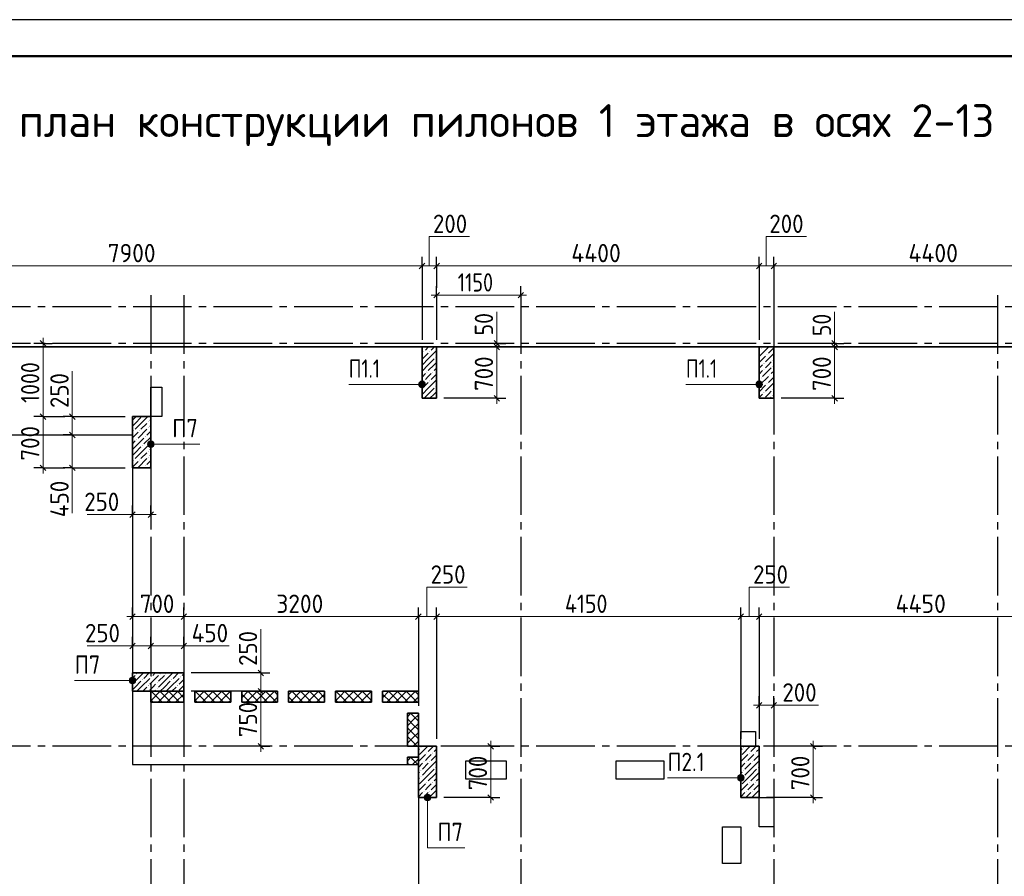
# Model space of a CAD drawing. Header units: millimetres. Extents: x 0 to 42000, y 0 to 29700.
# Tile 4 of 8: x 6911 to 20345, y 18007 to 29700. Entities that reach past the tile are written whole.
import ezdxf

# ---------------------------------------------------------------- set-up
doc = ezdxf.new("R2010")
doc.units = ezdxf.units.MM
doc.linetypes.add('______2', pattern=[270, 200, -70])
doc.linetypes.add('______5', pattern=[1100, 800, -100, 100, -100])
for name, color, linetype, lineweight in [('Standard', 7, 'Continuous', 25), ('ЖБ Перекрытие верхний уровень', 7, 'Continuous', 18), ('Общий01', 7, 'Continuous', 13), ('Оси', 7, '______5', 13), ('Примечания', 7, 'Continuous', 13), ('Размерная линия_ общее', 7, 'Continuous', 13), ('Текст_ общее', 7, 'Continuous', 25)]:
    doc.layers.add(name, color=color, linetype=linetype, lineweight=lineweight)
doc.layers.add('ЖБ Пилон', color=7, linetype='______2', lineweight=13, true_color=0xa0a0a0)
doc.layers.add('Утеплитель перекрытие', color=7, linetype='Continuous', true_color=0xa0a0a0)
doc.styles.add('ISOCPEUR', font='txt')

msp = doc.modelspace()

# ---------------------------------------------------------------- hatches: boundary and pattern name
at = {"layer": 'ЖБ Пилон', "linetype": 'Continuous', "lineweight": 18, "transparency": 33554687}
for points in [[(12421, 25169), (12426, 25174), (12431, 25169), (12426, 25164)], [(12501, 25169), (12506, 25174), (12511, 25169), (12506, 25164)], [(17021, 25209), (17026, 25214), (17031, 25209), (17026, 25204)], [(17101, 25129), (17106, 25134), (17111, 25129), (17106, 25124)], [(12581, 25089), (12586, 25094), (12591, 25089), (12586, 25084)], [(17061, 25009), (17066, 25014), (17071, 25009), (17066, 25004)], [(17181, 25049), (17186, 25054), (17191, 25049), (17186, 25044)], [(12461, 24889), (12466, 24894), (12471, 24889), (12466, 24884)], [(12541, 24889), (12546, 24894), (12551, 24889), (12546, 24884)], [(17061, 24929), (17066, 24934), (17071, 24929), (17066, 24924)], [(17141, 24849), (17146, 24854), (17151, 24849), (17146, 24844)], [(17181, 24969), (17186, 24974), (17191, 24969), (17186, 24964)], [(12421, 24769), (12426, 24774), (12431, 24769), (12426, 24764)], [(12501, 24769), (12506, 24774), (12511, 24769), (12506, 24764)], [(17021, 24809), (17026, 24814), (17031, 24809), (17026, 24804)], [(17101, 24729), (17106, 24734), (17111, 24729), (17106, 24724)], [(12581, 24689), (12586, 24694), (12591, 24689), (12586, 24684)], [(17061, 24609), (17066, 24614), (17071, 24609), (17066, 24604)], [(17181, 24649), (17186, 24654), (17191, 24649), (17186, 24644)], [(17064, 24532), (17066, 24534), (17068, 24532)], [(17181, 24569), (17186, 24574), (17191, 24569), (17186, 24564)], [(8661, 24209), (8666, 24214), (8671, 24209), (8666, 24204)], [(8461, 24089), (8466, 24094), (8471, 24089), (8466, 24084)], [(8541, 24089), (8546, 24094), (8551, 24089), (8546, 24084)], [(8661, 24129), (8666, 24134), (8671, 24129), (8666, 24124)], [(8501, 23969), (8506, 23974), (8511, 23969), (8506, 23964)], [(8621, 24009), (8626, 24014), (8631, 24009), (8626, 24004)], [(8581, 23889), (8586, 23894), (8591, 23889), (8586, 23884)], [(8661, 23809), (8666, 23814), (8671, 23809), (8666, 23804)], [(8461, 23689), (8466, 23694), (8471, 23689), (8466, 23684)], [(8541, 23689), (8546, 23694), (8551, 23689), (8546, 23684)], [(8661, 23729), (8666, 23734), (8671, 23729), (8666, 23724)], [(8621, 23609), (8626, 23614), (8631, 23609), (8626, 23604)], [(8501, 20769), (8506, 20774), (8511, 20769), (8506, 20764)], [(8581, 20689), (8586, 20694), (8591, 20689), (8586, 20684)], [(8701, 20729), (8706, 20734), (8711, 20729), (8706, 20724)], [(8821, 20769), (8826, 20774), (8831, 20769), (8826, 20764)], [(8901, 20769), (8906, 20774), (8911, 20769), (8906, 20764)], [(8981, 20689), (8986, 20694), (8991, 20689), (8986, 20684)], [(9101, 20729), (9106, 20734), (9111, 20729), (9106, 20724)], [(8661, 20609), (8666, 20614), (8671, 20609), (8666, 20604)], [(8781, 20649), (8786, 20654), (8791, 20649), (8786, 20644)], [(8781, 20569), (8786, 20574), (8791, 20569), (8786, 20564)], [(9061, 20609), (9066, 20614), (9071, 20609), (9066, 20604)], [(8664, 20532), (8666, 20534), (8668, 20532)], [(9064, 20532), (9066, 20534), (9068, 20532)], [(12381, 19769), (12386, 19774), (12391, 19769), (12386, 19764)], [(16781, 19769), (16786, 19774), (16791, 19769), (16786, 19764)], [(12350, 19650), (12351, 19649), (12350, 19647)], [(12461, 19689), (12466, 19694), (12471, 19689), (12466, 19684)], [(12541, 19689), (12546, 19694), (12551, 19689), (12546, 19684)], [(16750, 19650), (16751, 19649), (16750, 19647)], [(16861, 19689), (16866, 19694), (16871, 19689), (16866, 19684)], [(16941, 19689), (16946, 19694), (16951, 19689), (16946, 19684)], [(12421, 19569), (12426, 19574), (12431, 19569), (12426, 19564)], [(12501, 19569), (12506, 19574), (12511, 19569), (12506, 19564)], [(12581, 19489), (12586, 19494), (12591, 19489), (12586, 19484)], [(16821, 19569), (16826, 19574), (16831, 19569), (16826, 19564)], [(16901, 19569), (16906, 19574), (16911, 19569), (16906, 19564)], [(16981, 19489), (16986, 19494), (16991, 19489), (16986, 19484)], [(12381, 19449), (12386, 19454), (12391, 19449), (12386, 19444)], [(12381, 19369), (12386, 19374), (12391, 19369), (12386, 19364)], [(16781, 19449), (16786, 19454), (16791, 19449), (16786, 19444)], [(16781, 19369), (16786, 19374), (16791, 19369), (16786, 19364)], [(12350, 19250), (12351, 19249), (12350, 19247)], [(12461, 19289), (12466, 19294), (12471, 19289), (12466, 19284)], [(12541, 19289), (12546, 19294), (12551, 19289), (12546, 19284)], [(16750, 19250), (16751, 19249), (16750, 19247)], [(16861, 19289), (16866, 19294), (16871, 19289), (16866, 19284)], [(16941, 19289), (16946, 19294), (16951, 19289), (16946, 19284)], [(12421, 19169), (12426, 19174), (12431, 19169), (12426, 19164)], [(12501, 19169), (12506, 19174), (12511, 19169), (12506, 19164)], [(12581, 19089), (12586, 19094), (12591, 19089), (12586, 19084)], [(16821, 19169), (16826, 19174), (16831, 19169), (16826, 19164)], [(16901, 19169), (16906, 19174), (16911, 19169), (16906, 19164)], [(16981, 19089), (16986, 19094), (16991, 19089), (16986, 19084)]]:
    msp.add_hatch(color=7, dxfattribs=at).paths.add_polyline_path(points, flags=16)
at = {"layer": 'Общий01', "linetype": 'Continuous', "lineweight": 13, "transparency": 33554687}
for points in [[(12361, 24699), (12361, 24744), (12355, 24722)], [(12361, 24744), (12377, 24683), (12377, 24760)], [(12361, 24744), (12361, 24699), (12377, 24683)], [(12377, 24760), (12400, 24677), (12400, 24767)], [(12377, 24760), (12377, 24683), (12400, 24677)], [(12400, 24767), (12400, 24677), (12422, 24683)], [(12400, 24767), (12422, 24683), (12422, 24760)], [(12422, 24760), (12422, 24683), (12439, 24699)], [(12422, 24760), (12439, 24699), (12439, 24744)], [(12439, 24744), (12439, 24699), (12445, 24722)], [(16961, 24699), (16961, 24744), (16955, 24722)], [(16961, 24744), (16977, 24683), (16977, 24760)], [(16961, 24744), (16961, 24699), (16977, 24683)], [(16977, 24760), (17000, 24677), (17000, 24767)], [(16977, 24760), (16977, 24683), (17000, 24677)], [(17000, 24767), (17000, 24677), (17022, 24683)], [(17000, 24767), (17022, 24683), (17022, 24760)], [(17022, 24760), (17022, 24683), (17039, 24699)], [(17022, 24760), (17039, 24699), (17039, 24744)], [(17039, 24744), (17039, 24699), (17045, 24722)], [(8661, 23885), (8661, 23930), (8655, 23907)], [(8677, 23868), (8677, 23946), (8661, 23930)], [(8677, 23868), (8661, 23930), (8661, 23885)], [(8700, 23862), (8700, 23952), (8677, 23946)], [(8700, 23862), (8677, 23946), (8677, 23868)], [(8722, 23868), (8722, 23946), (8700, 23952)], [(8722, 23868), (8700, 23952), (8700, 23862)], [(8739, 23885), (8739, 23930), (8722, 23946)], [(8739, 23885), (8722, 23946), (8722, 23868)], [(8739, 23930), (8739, 23885), (8745, 23907)], [(8411, 20657), (8411, 20702), (8405, 20679)], [(8411, 20702), (8427, 20640), (8427, 20718)], [(8411, 20702), (8411, 20657), (8427, 20640)], [(8427, 20718), (8450, 20634), (8450, 20724)], [(8427, 20718), (8427, 20640), (8450, 20634)], [(8450, 20724), (8450, 20634), (8472, 20640)], [(8450, 20724), (8472, 20640), (8472, 20718)], [(8472, 20718), (8472, 20640), (8489, 20657)], [(8472, 20718), (8489, 20657), (8489, 20702)], [(8489, 20702), (8489, 20657), (8495, 20679)], [(16711, 19329), (16711, 19374), (16705, 19352)], [(16711, 19374), (16727, 19313), (16727, 19390)], [(16711, 19374), (16711, 19329), (16727, 19313)], [(16727, 19390), (16750, 19307), (16750, 19397)], [(16727, 19390), (16727, 19313), (16750, 19307)], [(16750, 19397), (16750, 19307), (16772, 19313)], [(16750, 19397), (16772, 19313), (16772, 19390)], [(16772, 19390), (16772, 19313), (16789, 19329)], [(16772, 19390), (16789, 19329), (16789, 19374)], [(16789, 19374), (16789, 19329), (16795, 19352)], [(12430, 19082), (12520, 19082), (12514, 19104)], [(12430, 19082), (12514, 19104), (12436, 19104)], [(12436, 19059), (12520, 19082), (12430, 19082)], [(12436, 19104), (12514, 19104), (12497, 19120)], [(12436, 19104), (12497, 19120), (12452, 19120)], [(12436, 19059), (12514, 19059), (12520, 19082)], [(12452, 19120), (12497, 19120), (12475, 19127)], [(12452, 19043), (12514, 19059), (12436, 19059)], [(12452, 19043), (12497, 19043), (12514, 19059)], [(12497, 19043), (12452, 19043), (12475, 19037)]]:
    msp.add_hatch(color=7, dxfattribs=at).paths.add_polyline_path(points)

# ---------------------------------------------------------------- linework, layer by layer
at = {"layer": 'Standard', "color": 7, "linetype": 'Continuous', "lineweight": 18, "transparency": 33554687}
for p, q in [((4250, 25232), (41050, 25232)), ((4250, 25232), (41050, 25232)), ((8700, 24682), (8700, 24282)), ((8850, 24682), (8700, 24682)), ((8700, 24682), (8700, 24282)), ((8850, 24682), (8700, 24682)), ((8850, 24282), (8850, 24682)), ((8850, 24282), (8850, 24682)), ((8700, 24282), (8850, 24282)), ((8700, 24282), (8850, 24282)), ((8450, 24032), (4250, 24032)), ((8450, 24032), (4250, 24032)), ((8450, 19532), (8450, 24032)), ((8450, 19532), (8450, 24032)), ((8700, 20532), (8700, 20382)), ((9150, 20532), (8700, 20532)), ((9150, 20382), (9150, 20532)), ((9300, 20532), (9300, 20382)), ((9790, 20532), (9300, 20532)), ((9790, 20382), (9790, 20532)), ((9940, 20532), (9940, 20382)), ((10430, 20532), (9940, 20532)), ((10430, 20382), (10430, 20532)), ((10580, 20532), (10580, 20382)), ((11070, 20532), (10580, 20532)), ((11070, 20382), (11070, 20532)), ((11220, 20532), (11220, 20382)), ((11710, 20532), (11220, 20532)), ((11710, 20382), (11710, 20532)), ((11860, 20532), (11860, 20382)), ((12350, 20532), (11860, 20532)), ((12350, 20382), (12350, 20532)), ((8700, 20382), (9150, 20382)), ((9300, 20382), (9790, 20382)), ((9940, 20382), (10430, 20382)), ((10580, 20382), (11070, 20382)), ((11220, 20382), (11710, 20382)), ((11860, 20382), (12350, 20382)), ((12200, 20232), (12200, 19782)), ((12350, 20232), (12200, 20232)), ((12350, 19782), (12350, 20232)), ((16750, 19982), (16750, 19782)), ((16950, 19982), (16750, 19982)), ((16750, 19982), (16750, 19782)), ((16950, 19982), (16750, 19982)), ((16950, 19782), (16950, 19982)), ((16950, 19782), (16950, 19982)), ((12200, 19782), (12350, 19782)), ((16750, 19782), (16950, 19782)), ((16750, 19782), (16950, 19782)), ((12200, 19632), (12200, 19532)), ((12350, 19632), (12200, 19632)), ((12350, 13382), (12350, 19632)), ((12200, 19532), (8450, 19532)), ((12350, 19532), (8450, 19532)), ((12350, 13382), (12350, 19532)), ((13000, 19582), (13000, 19332)), ((13550, 19582), (13000, 19582)), ((13000, 19582), (13000, 19332)), ((13550, 19582), (13000, 19582)), ((13550, 19332), (13550, 19582)), ((13550, 19332), (13550, 19582)), ((15050, 19582), (15050, 19332)), ((15700, 19582), (15050, 19582)), ((15050, 19582), (15050, 19332)), ((15700, 19582), (15050, 19582)), ((15700, 19332), (15700, 19582)), ((15700, 19332), (15700, 19582)), ((13000, 19332), (13550, 19332)), ((13000, 19332), (13550, 19332)), ((15050, 19332), (15700, 19332)), ((15050, 19332), (15700, 19332)), ((17000, 19082), (17000, 18682)), ((17200, 19082), (17000, 19082)), ((17000, 19082), (17000, 18682)), ((17200, 19082), (17000, 19082)), ((17200, 18682), (17200, 19082)), ((17200, 18682), (17200, 19082)), ((16500, 18682), (16500, 18182)), ((16750, 18682), (16500, 18682)), ((16500, 18682), (16500, 18182)), ((16750, 18682), (16500, 18682)), ((16750, 18182), (16750, 18682)), ((16750, 18182), (16750, 18682)), ((17000, 18682), (17200, 18682)), ((17000, 18682), (17200, 18682)), ((16500, 18182), (16750, 18182)), ((16500, 18182), (16750, 18182))]:
    msp.add_line(p, q, dxfattribs=at)
at = {"layer": 'Standard', "color": 7, "linetype": 'Continuous', "lineweight": 25, "transparency": 33554687}
msp.add_lwpolyline([(0, 0), (42000, 0), (42000, 29700), (0, 29700), (0, 0)], close=True, dxfattribs=at)
at = {"layer": 'Standard', "color": 7, "linetype": 'Continuous', "lineweight": 50, "transparency": 33554687}
msp.add_lwpolyline([(2000, 29200), (41500, 29200), (41500, 500), (2000, 500), (2000, 29200)], close=True, dxfattribs=at)
at = {"layer": 'Standard', "color": 7, "linetype": 'Continuous', "lineweight": 18, "transparency": 33554687}
msp.add_lwpolyline([(41500, 29200), (2000, 29200), (2000, 6000), (41500, 6000), (41500, 29200)], dxfattribs=at)
at = {"layer": 'Standard', "color": 7, "linetype": 'Continuous', "lineweight": 13, "transparency": 33554687}
msp.add_lwpolyline([(4250, 13382), (41050, 13382), (41050, 25232), (4250, 25232), (4250, 13382)], dxfattribs=at)
at = {"layer": 'Standard', "color": 7, "linetype": 'Continuous', "lineweight": 35, "transparency": 33554687}
msp.add_lwpolyline([(4250, 13382), (41050, 13382), (41050, 25232), (4250, 25232), (4250, 13382)], dxfattribs=at)
at = {"layer": 'ЖБ Перекрытие верхний уровень', "color": 253, "linetype": 'Continuous', "lineweight": -3, "true_color": 0xa0a0a0, "transparency": 33554687}
for p, q in [((41050, 25232), (4250, 25232)), ((8700, 24682), (8850, 24682)), ((8700, 24282), (8700, 24682)), ((8850, 24682), (8850, 24282)), ((8850, 24282), (8700, 24282)), ((4250, 24032), (8450, 24032)), ((8450, 24032), (8450, 19532)), ((8700, 20382), (8700, 20532)), ((8700, 20532), (9150, 20532)), ((9150, 20532), (9150, 20382)), ((9300, 20532), (9790, 20532)), ((9300, 20382), (9300, 20532)), ((9790, 20532), (9790, 20382)), ((9940, 20382), (9940, 20532)), ((9940, 20532), (10430, 20532)), ((10430, 20532), (10430, 20382)), ((10580, 20532), (11070, 20532)), ((10580, 20382), (10580, 20532)), ((11070, 20532), (11070, 20382)), ((11220, 20382), (11220, 20532)), ((11220, 20532), (11710, 20532)), ((11710, 20532), (11710, 20382)), ((11860, 20532), (12350, 20532)), ((11860, 20382), (11860, 20532)), ((12350, 20532), (12350, 20382)), ((9150, 20382), (8700, 20382)), ((9790, 20382), (9300, 20382)), ((10430, 20382), (9940, 20382)), ((11070, 20382), (10580, 20382)), ((11710, 20382), (11220, 20382)), ((12350, 20382), (11860, 20382)), ((12200, 19782), (12200, 20232)), ((12200, 20232), (12350, 20232)), ((12350, 20232), (12350, 19782)), ((16750, 19782), (16750, 19982)), ((16750, 19982), (16950, 19982)), ((16950, 19982), (16950, 19782)), ((12350, 19782), (12200, 19782)), ((16950, 19782), (16750, 19782)), ((12200, 19532), (12200, 19632)), ((12200, 19632), (12350, 19632)), ((12350, 19632), (12350, 19532)), ((8450, 19532), (12200, 19532)), ((12350, 19532), (12350, 13382)), ((13000, 19582), (13550, 19582)), ((13000, 19332), (13000, 19582)), ((13550, 19582), (13550, 19332)), ((15050, 19582), (15700, 19582)), ((15050, 19332), (15050, 19582)), ((15700, 19582), (15700, 19332)), ((13550, 19332), (13000, 19332)), ((15700, 19332), (15050, 19332)), ((17000, 19082), (17200, 19082)), ((17000, 18682), (17000, 19082)), ((17200, 19082), (17200, 18682)), ((16500, 18182), (16500, 18682)), ((16500, 18682), (16750, 18682)), ((16750, 18682), (16750, 18182)), ((17200, 18682), (17000, 18682)), ((16750, 18182), (16500, 18182))]:
    msp.add_line(p, q, dxfattribs=at)
at = {"layer": 'ЖБ Пилон', "color": 7, "linetype": 'Continuous', "lineweight": 35, "transparency": 33554687}
for p, q in [((12600, 25232), (12400, 25232)), ((12400, 25232), (12400, 24532)), ((12600, 24532), (12600, 25232)), ((17200, 25232), (17000, 25232)), ((17000, 25232), (17000, 24532)), ((17200, 24532), (17200, 25232)), ((12400, 24532), (12600, 24532)), ((17000, 24532), (17200, 24532)), ((8700, 24282), (8450, 24282)), ((8450, 24282), (8450, 23582)), ((8700, 23582), (8700, 24282)), ((8450, 23582), (8700, 23582)), ((8450, 20782), (8450, 20532)), ((9150, 20782), (8450, 20782)), ((9150, 20532), (9150, 20782)), ((8450, 20532), (9150, 20532)), ((12600, 19782), (12350, 19782)), ((12350, 19782), (12350, 19082)), ((12600, 19082), (12600, 19782)), ((17000, 19782), (16750, 19782)), ((16750, 19782), (16750, 19082)), ((17000, 19082), (17000, 19782)), ((12350, 19082), (12600, 19082)), ((16750, 19082), (17000, 19082))]:
    msp.add_line(p, q, dxfattribs=at)
at = {"layer": 'ЖБ Пилон', "color": 251, "linetype": 'Continuous', "lineweight": 18, "true_color": 0x494949, "transparency": 33554687}
for p, q in [((12409, 25232), (12400, 25222)), ((12406, 25149), (12400, 25142)), ((12486, 25149), (12406, 25069)), ((12446, 25189), (12486, 25229)), ((12486, 25229), (12489, 25232)), ((12486, 25069), (12600, 25182)), ((12569, 25232), (12526, 25189)), ((17000, 25182), (17006, 25189)), ((17126, 25229), (17006, 25109)), ((17049, 25232), (17046, 25229)), ((17200, 25142), (17086, 25029)), ((17200, 25222), (17126, 25149)), ((12486, 24989), (12400, 24902)), ((12486, 25069), (12406, 24989)), ((12566, 25069), (12486, 24989)), ((12566, 24989), (12486, 24909)), ((12566, 24989), (12600, 25022)), ((17000, 25022), (17086, 25109)), ((17046, 24989), (17000, 24942)), ((17086, 24949), (17126, 24989)), ((17126, 24989), (17166, 25029)), ((12446, 24869), (12400, 24822)), ((12486, 24829), (12526, 24869)), ((12600, 24862), (12526, 24789)), ((12600, 24942), (12566, 24909)), ((17046, 24909), (17000, 24862)), ((17166, 24949), (17046, 24829)), ((17200, 24902), (17166, 24869)), ((12406, 24749), (12400, 24742)), ((12486, 24749), (12406, 24669)), ((12446, 24789), (12486, 24829)), ((12486, 24669), (12600, 24782)), ((17000, 24782), (17006, 24789)), ((17126, 24829), (17006, 24709)), ((17200, 24742), (17086, 24629)), ((17200, 24822), (17126, 24749)), ((12486, 24669), (12406, 24589)), ((12486, 24589), (12429, 24532)), ((12566, 24669), (12486, 24589)), ((12566, 24589), (12509, 24532)), ((12566, 24589), (12600, 24622)), ((17000, 24622), (17086, 24709)), ((17046, 24589), (17000, 24542)), ((17086, 24549), (17126, 24589)), ((17126, 24589), (17166, 24629)), ((12600, 24542), (12589, 24532)), ((17166, 24549), (17149, 24532)), ((8486, 24269), (8450, 24232)), ((8486, 24189), (8450, 24152)), ((8486, 24269), (8499, 24282)), ((8566, 24269), (8486, 24189)), ((8566, 24189), (8486, 24109)), ((8566, 24189), (8659, 24282)), ((8646, 24189), (8566, 24109)), ((8700, 24242), (8686, 24229)), ((8486, 24029), (8526, 24069)), ((8646, 24109), (8526, 23989)), ((8700, 24082), (8646, 24029)), ((8686, 24149), (8700, 24162)), ((8450, 23992), (8486, 24029)), ((8486, 23949), (8450, 23912)), ((8486, 23869), (8606, 23989)), ((8700, 24002), (8606, 23909)), ((8486, 23869), (8450, 23832)), ((8486, 23789), (8450, 23752)), ((8566, 23869), (8486, 23789)), ((8566, 23789), (8486, 23709)), ((8566, 23789), (8686, 23909)), ((8646, 23789), (8566, 23709)), ((8700, 23842), (8686, 23829)), ((8486, 23629), (8526, 23669)), ((8646, 23709), (8526, 23589)), ((8700, 23682), (8646, 23629)), ((8686, 23749), (8700, 23762)), ((8450, 23592), (8486, 23629)), ((8599, 23582), (8606, 23589)), ((8700, 23602), (8679, 23582)), ((8486, 20749), (8450, 20712)), ((8486, 20669), (8599, 20782)), ((8566, 20589), (8686, 20709)), ((8679, 20782), (8606, 20709)), ((8806, 20749), (8686, 20629)), ((8759, 20782), (8726, 20749)), ((8886, 20749), (8806, 20669)), ((8886, 20669), (8999, 20782)), ((8966, 20589), (9086, 20709)), ((9079, 20782), (9006, 20709)), ((9150, 20692), (9086, 20629)), ((9150, 20772), (9126, 20749)), ((8486, 20669), (8450, 20632)), ((8486, 20589), (8450, 20552)), ((8566, 20669), (8486, 20589)), ((8566, 20589), (8509, 20532)), ((8646, 20589), (8589, 20532)), ((8686, 20549), (8726, 20589)), ((8726, 20589), (8766, 20629)), ((8886, 20669), (8806, 20589)), ((8886, 20589), (8829, 20532)), ((8966, 20669), (8886, 20589)), ((8966, 20589), (8909, 20532)), ((9046, 20589), (8989, 20532)), ((9086, 20549), (9126, 20589)), ((9126, 20589), (9150, 20612)), ((8766, 20549), (8749, 20532)), ((9150, 20532), (9149, 20532)), ((12366, 19749), (12350, 19732)), ((12479, 19782), (12366, 19669)), ((12559, 19782), (12486, 19709)), ((16766, 19749), (16750, 19732)), ((16879, 19782), (16766, 19669)), ((16959, 19782), (16886, 19709)), ((12446, 19669), (12350, 19572)), ((12446, 19589), (12486, 19629)), ((12486, 19629), (12526, 19669)), ((12600, 19662), (12526, 19589)), ((12600, 19742), (12566, 19709)), ((16846, 19669), (16750, 19572)), ((16846, 19589), (16886, 19629)), ((16886, 19629), (16926, 19669)), ((17000, 19662), (16926, 19589)), ((17000, 19742), (16966, 19709)), ((12406, 19549), (12350, 19492)), ((12486, 19549), (12406, 19469)), ((12486, 19469), (12600, 19582)), ((16806, 19549), (16750, 19492)), ((16886, 19549), (16806, 19469)), ((16886, 19469), (17000, 19582)), ((12350, 19412), (12366, 19429)), ((12366, 19349), (12350, 19332)), ((12486, 19389), (12366, 19269)), ((12486, 19469), (12406, 19389)), ((12566, 19469), (12486, 19389)), ((12566, 19389), (12486, 19309)), ((12566, 19389), (12600, 19422)), ((16750, 19412), (16766, 19429)), ((16766, 19349), (16750, 19332)), ((16886, 19389), (16766, 19269)), ((16886, 19469), (16806, 19389)), ((16966, 19469), (16886, 19389)), ((16966, 19389), (16886, 19309)), ((16966, 19389), (17000, 19422)), ((12446, 19269), (12350, 19172)), ((12446, 19189), (12486, 19229)), ((12486, 19229), (12526, 19269)), ((12600, 19262), (12526, 19189)), ((12600, 19342), (12566, 19309)), ((16846, 19269), (16750, 19172)), ((16846, 19189), (16886, 19229)), ((16886, 19229), (16926, 19269)), ((17000, 19262), (16926, 19189)), ((17000, 19342), (16966, 19309)), ((12406, 19149), (12350, 19092)), ((12486, 19149), (12419, 19082)), ((12499, 19082), (12600, 19182)), ((16806, 19149), (16750, 19092)), ((16886, 19149), (16819, 19082)), ((16899, 19082), (17000, 19182))]:
    msp.add_line(p, q, dxfattribs=at)
at = {"layer": 'Общий01', "color": 7, "linetype": 'Continuous', "lineweight": 13, "transparency": 33554687}
for p, q in [((12355, 24722), (12355, 24722)), ((12400, 24767), (12400, 24767)), ((12445, 24722), (12445, 24722)), ((16955, 24722), (16955, 24722)), ((17000, 24767), (17000, 24767)), ((17045, 24722), (17045, 24722)), ((12400, 24677), (12400, 24677)), ((17000, 24677), (17000, 24677)), ((8700, 23952), (8700, 23952)), ((8655, 23907), (8655, 23907)), ((8700, 23862), (8700, 23862)), ((8745, 23907), (8745, 23907)), ((8450, 20724), (8450, 20724)), ((8405, 20679), (8405, 20679)), ((8450, 20634), (8450, 20634)), ((8495, 20679), (8495, 20679)), ((16705, 19352), (16705, 19352)), ((16750, 19397), (16750, 19397)), ((16795, 19352), (16795, 19352)), ((16750, 19307), (16750, 19307)), ((12430, 19082), (12430, 19082)), ((12475, 19127), (12475, 19127)), ((12520, 19082), (12520, 19082)), ((12475, 19037), (12475, 19037))]:
    msp.add_line(p, q, dxfattribs=at)
for points in [[(11401, 24722), (11920, 24722), (12400, 24722)], [(16001, 24722), (16520, 24722), (17000, 24722)], [(9367, 23907), (9180, 23907), (8700, 23907)], [(7661, 20679), (7970, 20679), (8450, 20679)], [(15751, 19352), (16270, 19352), (16750, 19352)], [(12984, 18396), (12475, 18396), (12475, 19082)]]:
    msp.add_lwpolyline(points, dxfattribs=at)
for centre in [(12400, 24722), (17000, 24722), (8700, 23907), (8450, 20679), (16750, 19352), (12475, 19082)]:
    msp.add_circle(centre, 45, dxfattribs=at)
at = {"layer": 'Оси', "color": 8, "linetype": '______5', "lineweight": -3, "transparency": 33554687}
for p, q in [((8700, 25939), (8700, 12896)), ((9150, 25939), (9150, 12896)), ((13750, 25939), (13750, 12896)), ((17200, 25939), (17200, 12896)), ((20250, 25939), (20250, 12896)), ((41157, 25782), (3764, 25782)), ((41157, 25282), (3764, 25282)), ((41157, 19782), (3764, 19782))]:
    msp.add_line(p, q, dxfattribs=at)
at = {"layer": 'Примечания', "color": 7, "linetype": 'Continuous', "lineweight": 13, "transparency": 33554687}
for p, q in [((13420, 25282), (13420, 25712)), ((18030, 25282), (18030, 25712)), ((7629, 24902), (7629, 24282)), ((7629, 23582), (7629, 22962)), ((8450, 22944), (7830, 22944)), ((10201, 20782), (10201, 21382)), ((8450, 21152), (7830, 21152)), ((9770, 21152), (9150, 21152)), ((17200, 20342), (17810, 20342))]:
    msp.add_line(p, q, dxfattribs=at)
for points in [[(12497, 26339), (12497, 26739), (13047, 26739)], [(17097, 26339), (17097, 26739), (17647, 26739)], [(12465, 21552), (12465, 21952), (13015, 21952)], [(16865, 21552), (16865, 21952), (17415, 21952)]]:
    msp.add_lwpolyline(points, dxfattribs=at)
at = {"layer": 'Размерная линия_ общее', "color": 7, "linetype": 'Continuous', "lineweight": 13, "transparency": 33554687}
for p, q in [((4500, 26339), (12400, 26339)), ((12400, 26339), (12600, 26339)), ((12600, 26339), (17000, 26339)), ((17000, 26339), (17200, 26339)), ((17200, 26339), (21600, 26339)), ((12600, 25939), (12525, 25939)), ((12600, 25939), (13750, 25939)), ((13750, 25939), (13825, 25939)), ((7229, 25282), (7229, 25357)), ((13420, 25282), (13420, 25357)), ((18030, 25282), (18030, 25357)), ((13420, 25232), (13420, 24532)), ((18030, 25232), (18030, 24532)), ((13420, 24532), (13420, 24457)), ((18030, 24532), (18030, 24457)), ((7629, 24282), (7629, 24357)), ((7229, 24282), (7229, 23582)), ((7629, 24032), (7629, 23582)), ((7229, 23582), (7229, 23507)), ((7629, 23582), (7629, 23507)), ((8450, 22944), (8375, 22944)), ((8700, 22944), (8450, 22944)), ((8700, 22944), (8775, 22944)), ((8450, 21552), (8375, 21552)), ((8450, 21552), (9150, 21552)), ((9150, 21552), (12350, 21552)), ((12350, 21552), (12600, 21552)), ((12600, 21552), (16750, 21552)), ((16750, 21552), (17000, 21552)), ((17000, 21552), (21450, 21552)), ((8450, 21152), (8375, 21152)), ((8700, 21152), (8450, 21152)), ((9150, 21152), (8700, 21152)), ((9150, 21152), (9225, 21152)), ((10201, 20782), (10201, 20857)), ((10201, 20532), (10201, 19782)), ((17000, 20342), (16925, 20342)), ((17000, 20342), (17200, 20342)), ((17200, 20342), (17275, 20342)), ((10201, 19782), (10201, 19707)), ((13337, 19782), (13337, 19857)), ((13337, 19782), (13337, 19082)), ((17737, 19782), (17737, 19857)), ((17737, 19782), (17737, 19082)), ((13337, 19082), (13337, 19007)), ((17737, 19082), (17737, 19007))]:
    msp.add_line(p, q, dxfattribs=at)
at = {"layer": 'Размерная линия_ общее', "color": 7, "linetype": 'Continuous', "lineweight": 25, "transparency": 33554687}
for p, q in [((12362, 26301), (12437, 26376)), ((12562, 26301), (12637, 26376)), ((16962, 26301), (17037, 26376)), ((17162, 26301), (17237, 26376)), ((12562, 25901), (12637, 25976)), ((13712, 25901), (13787, 25976)), ((7191, 25319), (7266, 25244)), ((13383, 25319), (13458, 25244)), ((13383, 25269), (13458, 25194)), ((17993, 25319), (18068, 25244)), ((17993, 25269), (18068, 25194)), ((13383, 24569), (13458, 24494)), ((17993, 24569), (18068, 24494)), ((7191, 24319), (7266, 24244)), ((7591, 24319), (7666, 24244)), ((7591, 24069), (7666, 23994)), ((7191, 23619), (7266, 23544)), ((7591, 23619), (7666, 23544)), ((8487, 22981), (8412, 22906)), ((8737, 22981), (8662, 22906)), ((8412, 21514), (8487, 21589)), ((9112, 21514), (9187, 21589)), ((12312, 21514), (12387, 21589)), ((12562, 21514), (12637, 21589)), ((16712, 21514), (16787, 21589)), ((16962, 21514), (17037, 21589)), ((8487, 21189), (8412, 21114)), ((8737, 21189), (8662, 21114)), ((9187, 21189), (9112, 21114)), ((10164, 20819), (10239, 20744)), ((10164, 20569), (10239, 20494)), ((16962, 20304), (17037, 20379)), ((17162, 20304), (17237, 20379)), ((10164, 19819), (10239, 19744)), ((13300, 19819), (13375, 19744)), ((17700, 19819), (17775, 19744)), ((13300, 19119), (13375, 19044)), ((17700, 19119), (17775, 19044))]:
    msp.add_line(p, q, dxfattribs=at)
at = {"layer": 'Размерная линия_ общее', "color": 253, "linetype": 'Continuous', "lineweight": -3, "true_color": 0xa0a0a0, "transparency": 33554687}
for p, q in [((12400, 26339), (12400, 26464)), ((12400, 26339), (12400, 26214)), ((12400, 26339), (12400, 25332)), ((12600, 26339), (12600, 26464)), ((12600, 26339), (12600, 26214)), ((12600, 26339), (12600, 26039)), ((17000, 26339), (17000, 26464)), ((17000, 26339), (17000, 26214)), ((17000, 26339), (17000, 25332)), ((17200, 26339), (17200, 26464)), ((17200, 26339), (17200, 26214)), ((17200, 26339), (17200, 25332)), ((12600, 25939), (12600, 26064)), ((13750, 25939), (13750, 26064)), ((12600, 25939), (12600, 25814)), ((12600, 25939), (12600, 25332)), ((13750, 25939), (13750, 25814)), ((13750, 25939), (13750, 25332)), ((7229, 25282), (7104, 25282)), ((7229, 25282), (7354, 25282)), ((7229, 25282), (7248, 25282)), ((13420, 25282), (13295, 25282)), ((13420, 25282), (13545, 25282)), ((13420, 25282), (13476, 25282)), ((18030, 25282), (17905, 25282)), ((18030, 25282), (18155, 25282)), ((18030, 25282), (18064, 25282)), ((13420, 25232), (13295, 25232)), ((13420, 25232), (13545, 25232)), ((18030, 25232), (17905, 25232)), ((18030, 25232), (18155, 25232)), ((13420, 24532), (12700, 24532)), ((13420, 24532), (13295, 24532)), ((13420, 24532), (13545, 24532)), ((18030, 24532), (17300, 24532)), ((18030, 24532), (17905, 24532)), ((18030, 24532), (18155, 24532)), ((7229, 24282), (7104, 24282)), ((7229, 24282), (7354, 24282)), ((7229, 24282), (7529, 24282)), ((7629, 24282), (7504, 24282)), ((7629, 24282), (7754, 24282)), ((7629, 24282), (8350, 24282)), ((7629, 24032), (7504, 24032)), ((7629, 24032), (7754, 24032)), ((7629, 24032), (7629, 24032)), ((7229, 23582), (7104, 23582)), ((7229, 23582), (7354, 23582)), ((7229, 23582), (7529, 23582)), ((7629, 23582), (7504, 23582)), ((7629, 23582), (7754, 23582)), ((7629, 23582), (8350, 23582)), ((8450, 22944), (8450, 23069)), ((8700, 22944), (8700, 23069)), ((8450, 22944), (8450, 22819)), ((8450, 22944), (8450, 22839)), ((8700, 22944), (8700, 22819)), ((8700, 22944), (8700, 22839)), ((8450, 21552), (8450, 21677)), ((9150, 21552), (9150, 21677)), ((12350, 21552), (12350, 21677)), ((12600, 21552), (12600, 21677)), ((16750, 21552), (16750, 21677)), ((17000, 21552), (17000, 21677)), ((8450, 21552), (8450, 21427)), ((8450, 21552), (8450, 20882)), ((9150, 21552), (9150, 21427)), ((9150, 21552), (9150, 20882)), ((12350, 21552), (12350, 21427)), ((12350, 21552), (12350, 20332)), ((12600, 21552), (12600, 21427)), ((12600, 21552), (12600, 19882)), ((16750, 21552), (16750, 21427)), ((16750, 21552), (16750, 19882)), ((17000, 21552), (17000, 21427)), ((17000, 21552), (17000, 19882)), ((8450, 21152), (8450, 21277)), ((8700, 21152), (8700, 21277)), ((9150, 21152), (9150, 21277)), ((8450, 21152), (8450, 21027)), ((8450, 21152), (8450, 20882)), ((8700, 21152), (8700, 21027)), ((8700, 21152), (8700, 20882)), ((9150, 21152), (9150, 21027)), ((9150, 21152), (9150, 20882)), ((10201, 20782), (10076, 20782)), ((10201, 20782), (10326, 20782)), ((10201, 20532), (10076, 20532)), ((10201, 20532), (10326, 20532)), ((17000, 20342), (17000, 20467)), ((17200, 20342), (17200, 20467)), ((17000, 20342), (17000, 20217)), ((17000, 20342), (17000, 19882)), ((17200, 20342), (17200, 20217)), ((17200, 20342), (17200, 19882)), ((10201, 19782), (10076, 19782)), ((10201, 19782), (10326, 19782)), ((10201, 19782), (10201, 19782)), ((13337, 19782), (12700, 19782)), ((13337, 19782), (13212, 19782)), ((13337, 19782), (13462, 19782)), ((17737, 19782), (17100, 19782)), ((17737, 19782), (17612, 19782)), ((17737, 19782), (17862, 19782)), ((13337, 19082), (12700, 19082)), ((13337, 19082), (13212, 19082)), ((13337, 19082), (13462, 19082)), ((17737, 19082), (17100, 19082)), ((17737, 19082), (17612, 19082)), ((17737, 19082), (17862, 19082))]:
    msp.add_line(p, q, dxfattribs=at)
at = {"layer": 'Размерная линия_ общее', "color": 7, "linetype": 'Continuous', "lineweight": 13, "transparency": 33554687}
for points in [[(7229, 25282), (7229, 24349), (7229, 24349), (7229, 24282)], [(13420, 25282), (13420, 25269), (13420, 25269), (13420, 25232)], [(18030, 25282), (18030, 25260), (18030, 25260), (18030, 25232)], [(7629, 24282), (7629, 24280), (7629, 24280), (7629, 24032)], [(10201, 20782), (10201, 20764), (10201, 20764), (10201, 20532)]]:
    msp.add_lwpolyline(points, dxfattribs=at)
at = {"layer": 'Размерная линия_ общее', "color": 253, "linetype": 'Continuous', "lineweight": -3, "true_color": 0xa0a0a0, "transparency": 33554687}
for points in [[(13420, 25232), (13408, 25232), (13408, 25232), (12700, 25232)], [(18030, 25232), (18018, 25232), (18018, 25232), (17300, 25232)], [(10201, 20782), (10189, 20782), (10189, 20782), (9250, 20782)], [(10201, 20532), (10189, 20532), (10189, 20532), (9250, 20532)]]:
    msp.add_lwpolyline(points, dxfattribs=at)
at = {"layer": 'Утеплитель перекрытие', "color": 253, "linetype": 'Continuous', "lineweight": -3, "true_color": 0xa0a0a0, "transparency": 33554687}
for p, q in [((8700, 20532), (8700, 20382)), ((9150, 20532), (8700, 20532)), ((9150, 20382), (9150, 20532)), ((9790, 20532), (9300, 20532)), ((9300, 20532), (9300, 20382)), ((9790, 20382), (9790, 20532)), ((9940, 20532), (9940, 20382)), ((10430, 20532), (9940, 20532)), ((10430, 20382), (10430, 20532)), ((11070, 20532), (10580, 20532)), ((10580, 20532), (10580, 20382)), ((11070, 20382), (11070, 20532)), ((11220, 20532), (11220, 20382)), ((11710, 20532), (11220, 20532)), ((11710, 20382), (11710, 20532)), ((12350, 20532), (11860, 20532)), ((11860, 20532), (11860, 20382)), ((12350, 20382), (12350, 20532)), ((8700, 20382), (9150, 20382)), ((9300, 20382), (9790, 20382)), ((9940, 20382), (10430, 20382)), ((10580, 20382), (11070, 20382)), ((11220, 20382), (11710, 20382)), ((11860, 20382), (12350, 20382)), ((12350, 20232), (12200, 20232)), ((12200, 20232), (12200, 19782)), ((12350, 19782), (12350, 20232)), ((12200, 19782), (12350, 19782)), ((12350, 19632), (12200, 19632)), ((12200, 19632), (12200, 19532)), ((12350, 19532), (12350, 19632)), ((12200, 19532), (12350, 19532))]:
    msp.add_line(p, q, dxfattribs=at)
at = {"layer": 'Утеплитель перекрытие', "color": 252, "linetype": 'Continuous', "lineweight": 18, "true_color": 0x8f8f8f, "transparency": 33554687}
for p, q in [((8799, 20382), (8886, 20469)), ((8886, 20469), (8973, 20382)), ((9039, 20382), (9150, 20492)), ((9940, 20495), (10053, 20382)), ((9999, 20382), (10086, 20469)), ((10086, 20469), (10173, 20382)), ((10359, 20382), (10430, 20452)), ((10580, 20455), (10653, 20382)), ((10959, 20382), (11070, 20492)), ((11220, 20402), (11286, 20469)), ((11286, 20469), (11373, 20382)), ((11860, 20495), (11973, 20382)), ((8700, 20415), (8733, 20382)), ((9300, 20415), (9333, 20382)), ((9759, 20382), (9790, 20412)), ((11220, 20415), (11253, 20382)), ((11679, 20382), (11710, 20412)), ((12200, 20182), (12249, 20232)), ((12200, 19795), (12213, 19782)), ((12279, 19782), (12350, 19852)), ((12243, 19632), (12343, 19532)), ((12269, 19532), (12350, 19612))]:
    msp.add_line(p, q, dxfattribs=at)
for points in [[(8700, 20522), (8709, 20532), (8709, 20532)], [(8700, 20402), (8829, 20532), (8829, 20532)], [(8703, 20532), (8703, 20532), (8853, 20382)], [(8823, 20532), (8823, 20532), (8886, 20469)], [(8886, 20469), (8949, 20532), (8949, 20532)], [(8919, 20382), (9069, 20532), (9069, 20532)], [(8943, 20532), (8943, 20532), (9093, 20382)], [(9063, 20532), (9063, 20532), (9150, 20445)], [(9300, 20522), (9309, 20532), (9309, 20532)], [(9300, 20402), (9429, 20532), (9429, 20532)], [(9303, 20532), (9303, 20532), (9453, 20382)], [(9399, 20382), (9549, 20532), (9549, 20532)], [(9423, 20532), (9423, 20532), (9573, 20382)], [(9519, 20382), (9669, 20532), (9669, 20532)], [(9543, 20532), (9543, 20532), (9693, 20382)], [(9639, 20382), (9789, 20532), (9789, 20532)], [(9663, 20532), (9663, 20532), (9790, 20405)], [(9783, 20532), (9783, 20532), (9790, 20525)], [(9940, 20442), (10029, 20532), (10029, 20532)], [(10023, 20532), (10023, 20532), (10086, 20469)], [(10086, 20469), (10149, 20532), (10149, 20532)], [(10119, 20382), (10269, 20532), (10269, 20532)], [(10143, 20532), (10143, 20532), (10293, 20382)], [(10239, 20382), (10389, 20532), (10389, 20532)], [(10263, 20532), (10263, 20532), (10413, 20382)], [(10383, 20532), (10383, 20532), (10430, 20485)], [(10580, 20482), (10629, 20532), (10629, 20532)], [(10599, 20382), (10749, 20532), (10749, 20532)], [(10623, 20532), (10623, 20532), (10773, 20382)], [(10719, 20382), (10869, 20532), (10869, 20532)], [(10743, 20532), (10743, 20532), (10893, 20382)], [(10839, 20382), (10989, 20532), (10989, 20532)], [(10863, 20532), (10863, 20532), (11013, 20382)], [(10983, 20532), (10983, 20532), (11070, 20445)], [(11220, 20522), (11229, 20532), (11229, 20532)], [(11223, 20532), (11223, 20532), (11286, 20469)], [(11286, 20469), (11349, 20532), (11349, 20532)], [(11319, 20382), (11469, 20532), (11469, 20532)], [(11343, 20532), (11343, 20532), (11493, 20382)], [(11439, 20382), (11589, 20532), (11589, 20532)], [(11463, 20532), (11463, 20532), (11613, 20382)], [(11559, 20382), (11709, 20532), (11709, 20532)], [(11583, 20532), (11583, 20532), (11710, 20405)], [(11703, 20532), (11703, 20532), (11710, 20525)], [(11860, 20442), (11949, 20532), (11949, 20532)], [(11919, 20382), (12069, 20532), (12069, 20532)], [(11943, 20532), (11943, 20532), (12093, 20382)], [(12039, 20382), (12189, 20532), (12189, 20532)], [(12063, 20532), (12063, 20532), (12213, 20382)], [(12159, 20382), (12309, 20532), (12309, 20532)], [(12183, 20532), (12183, 20532), (12328, 20387), (12328, 20387), (12333, 20382)], [(12279, 20382), (12336, 20438), (12336, 20438), (12350, 20452)], [(12303, 20532), (12303, 20532), (12344, 20491), (12344, 20491), (12350, 20485)], [(12200, 20062), (12294, 20156), (12294, 20156), (12350, 20212)], [(12200, 20155), (12281, 20074), (12281, 20074), (12350, 20005)], [(12243, 20232), (12297, 20178), (12297, 20178), (12350, 20125)], [(12200, 19942), (12272, 20014), (12272, 20014), (12350, 20092)], [(12200, 20035), (12266, 19969), (12266, 19969), (12350, 19885)], [(12200, 19822), (12251, 19873), (12251, 19873), (12350, 19972)], [(12200, 19915), (12250, 19865), (12250, 19865), (12333, 19782)], [(12200, 19582), (12200, 19582), (12209, 19591), (12209, 19591), (12249, 19632)], [(12200, 19555), (12200, 19555), (12203, 19552), (12203, 19552), (12223, 19532)]]:
    msp.add_lwpolyline(points, dxfattribs=at)

# ---------------------------------------------------------------- texts
at = {"layer": 'Общий01', "color": 7, "linetype": 'Continuous', "lineweight": 25, "transparency": 33554687, "char_height": 250, "attachment_point": 7, "style": 'ISOCPEUR'}
for s, insert, width in [('\\W0.78;П1.1', (11401, 24813), 622), ('\\W0.78;П1.1', (16001, 24813), 622), ('\\W0.88;П7', (8992, 23999), 484.99), ('\\W0.88;П7', (7661, 20771), 484.99), ('\\W0.85;П2.1', (15751, 19443), 681.09), ('\\W0.88;П7', (12609, 18488), 484.99)]:
    msp.add_mtext(s, dxfattribs=dict(at, insert=insert, width=width))
at = {"layer": 'Размерная линия_ общее', "color": 7, "linetype": 'Continuous', "lineweight": 25, "transparency": 33554687, "char_height": 250, "attachment_point": 7, "style": 'ISOCPEUR'}
for s, insert, width in [('\\W0.91;200', (12549, 26789), 638.63), ('\\W0.91;200', (17139, 26789), 638.63), ('\\W0.93;7900', (8112, 26389), 816.01), ('\\W0.94;4400', (14437, 26389), 866.65), ('\\W0.94;4400', (19037, 26389), 866.64), ('\\W0.80;1150', (12887, 25989), 699.68), ('\\W0.91;250', (7792, 22994), 638.63), ('\\W0.91;250', (12517, 22002), 638.63), ('\\W0.91;250', (16917, 22002), 638.63), ('\\W0.91;700', (8550, 21602), 638.63), ('\\W0.93;3200', (10412, 21602), 816.01), ('\\W0.87;4150', (14350, 21602), 783.43), ('\\W0.94;4450', (18862, 21602), 866.66), ('\\W0.91;250', (7802, 21202), 638.63), ('\\W0.92;450', (9257, 21202), 664.14), ('\\W0.91;200', (17317, 20392), 638.63)]:
    msp.add_mtext(s, dxfattribs=dict(at, insert=insert, width=width))
at = {"layer": 'Размерная линия_ общее', "color": 7, "linetype": 'Continuous', "lineweight": 25, "transparency": 33554687, "char_height": 250, "attachment_point": 7, "rotation": 90, "style": 'ISOCPEUR'}
for s, insert, width in [('\\W0.87;50', (13370, 25389), 459.01), ('\\W0.87;50', (17980, 25379), 459.01), ('\\W0.91;700', (13370, 24632), 638.63), ('\\W0.91;700', (17980, 24632), 638.63), ('\\W0.87;1000', (7179, 24469), 757.86), ('\\W0.91;250', (7579, 24399), 638.63), ('\\W0.91;700', (7179, 23682), 638.62), ('\\W0.92;450', (7579, 22909), 664.14), ('\\W0.91;250', (10151, 20879), 638.63), ('\\W0.91;750', (10151, 19907), 638.63), ('\\W0.91;700', (13287, 19182), 638.62), ('\\W0.91;700', (17687, 19182), 638.62)]:
    msp.add_mtext(s, dxfattribs=dict(at, insert=insert, width=width))
at = {"layer": 'Текст_ общее', "color": 7, "linetype": 'Continuous', "lineweight": 50, "transparency": 33554687, "insert": (3000, 27975), "char_height": 450, "width": 17807.38, "attachment_point": 7, "style": 'ISOCPEUR'}
msp.add_mtext('\\W0.98;Опалубочный план конструкции пилонов 1 этажа в осях 2-13', dxfattribs=at)

doc.saveas('drawing.dxf')
